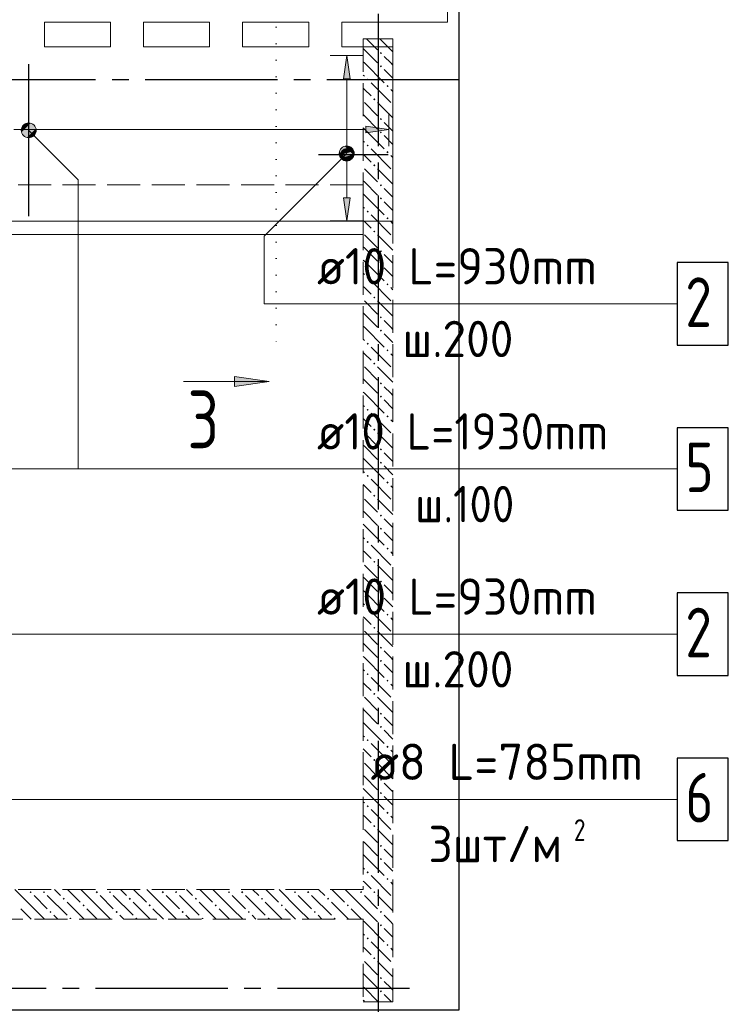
# Model space of a CAD drawing. Header units: millimetres. Extents: x 0 to 45010, y 0 to 29700.
# Tile 14 of 15: x 32900 to 37190, y 17854 to 23815. Entities that reach past the tile are written whole.
import ezdxf

# ---------------------------------------------------------------- set-up
doc = ezdxf.new("R2010")
doc.units = ezdxf.units.MM
for name, pattern in [('______2', [270, 200, -70]), ('______5', [1100, 800, -100, 100, -100]), ('______9', [100, 0, -100])]:
    doc.linetypes.add(name, pattern=pattern)
for name, color, linetype, lineweight in [('Standard', 7, 'Continuous', 25), ('ЖБ Балка Вышележаща', 7, 'Continuous', 35), ('ЖБ Балка Нижележащая', 7, 'Continuous', 35), ('ЖБ Перекрытие верхний уровень', 7, 'Continuous', 35), ('ЖБ Стена верхний уровень', 7, 'Continuous', 35), ('Оси', 40, '______5', 18), ('Позиционная метка номер позиции', 7, 'Continuous', 13), ('Узлы символ', 7, 'Continuous', 25)]:
    doc.layers.add(name, color=color, linetype=linetype, lineweight=lineweight)
doc.layers.add('Обрамление П-обр. равн.', color=7, linetype='Continuous', lineweight=25, true_color=0x5f1e0f)
doc.layers.add('Фиксатор', color=7, linetype='Continuous', lineweight=13, true_color=0x494949)
doc.styles.add('ISOCPEUR', font='txt')

msp = doc.modelspace()

# ---------------------------------------------------------------- hatches: boundary and pattern name
at = {"layer": 'ЖБ Стена верхний уровень', "linetype": 'Continuous', "lineweight": 18, "transparency": 33554687}
for points in [[(35080.5, 23613.1), (35087, 23619.6), (35093.5, 23613.1), (35087, 23606.6)], [(35080.5, 23533.1), (35087, 23539.6), (35093.5, 23533.1), (35087, 23526.6)], [(35000.4, 23453.1), (35006.9, 23459.6), (35013.5, 23453.1), (35006.9, 23446.6)], [(35120.4, 23413.1), (35127, 23419.6), (35133.5, 23413.1), (35127, 23406.6)], [(35040.4, 23333.1), (35047, 23339.6), (35053.5, 23333.1), (35047, 23326.6)], [(35080.5, 23213.1), (35087, 23219.6), (35093.5, 23213.1), (35087, 23206.6)], [(35080.5, 23133.1), (35087, 23139.6), (35093.5, 23133.1), (35087, 23126.6)], [(35000.4, 23053.1), (35006.9, 23059.6), (35013.5, 23053.1), (35006.9, 23046.6)], [(35120.4, 23013.1), (35127, 23019.6), (35133.5, 23013.1), (35127, 23006.6)], [(35040.4, 22933.1), (35047, 22939.6), (35053.5, 22933.1), (35047, 22926.6)], [(35080.5, 22813.1), (35087, 22819.6), (35093.5, 22813.1), (35087, 22806.6)], [(35080.5, 22733.1), (35087, 22739.6), (35093.5, 22733.1), (35087, 22726.6)], [(35000.4, 22653.1), (35006.9, 22659.6), (35013.5, 22653.1), (35006.9, 22646.6)], [(35120.4, 22613.1), (35127, 22619.6), (35133.5, 22613.1), (35127, 22606.6)], [(35040.4, 22533.1), (35047, 22539.6), (35053.5, 22533.1), (35047, 22526.6)], [(35080.5, 22413.1), (35087, 22419.6), (35093.5, 22413.1), (35087, 22406.6)], [(35080.5, 22333.1), (35087, 22339.6), (35093.5, 22333.1), (35087, 22326.6)], [(35000.4, 22253.1), (35006.9, 22259.6), (35013.5, 22253.1), (35006.9, 22246.6)], [(35120.4, 22213.1), (35127, 22219.6), (35133.5, 22213.1), (35127, 22206.6)], [(35040.4, 22133.1), (35047, 22139.6), (35053.5, 22133.1), (35047, 22126.6)], [(35080.5, 22013.1), (35087, 22019.6), (35093.5, 22013.1), (35087, 22006.6)], [(35080.5, 21933.1), (35087, 21939.6), (35093.5, 21933.1), (35087, 21926.6)], [(35000.4, 21853.1), (35006.9, 21859.6), (35013.5, 21853.1), (35006.9, 21846.6)], [(35120.4, 21813.1), (35127, 21819.6), (35133.5, 21813.1), (35127, 21806.6)], [(35040.4, 21733.1), (35047, 21739.6), (35053.5, 21733.1), (35047, 21726.6)], [(35080.5, 21613.1), (35087, 21619.6), (35093.5, 21613.1), (35087, 21606.6)], [(35080.5, 21533.1), (35087, 21539.6), (35093.5, 21533.1), (35087, 21526.6)], [(35000.4, 21453.1), (35006.9, 21459.6), (35013.5, 21453.1), (35006.9, 21446.6)], [(35120.4, 21413.1), (35127, 21419.6), (35133.5, 21413.1), (35127, 21406.6)], [(35040.4, 21333.1), (35047, 21339.6), (35053.5, 21333.1), (35047, 21326.6)], [(35080.5, 21213.1), (35087, 21219.6), (35093.5, 21213.1), (35087, 21206.6)], [(35080.5, 21133.1), (35087, 21139.6), (35093.5, 21133.1), (35087, 21126.6)], [(35000.4, 21053.1), (35006.9, 21059.6), (35013.5, 21053.1), (35006.9, 21046.6)], [(35120.4, 21013.1), (35127, 21019.6), (35133.5, 21013.1), (35127, 21006.6)], [(35040.4, 20933.1), (35047, 20939.6), (35053.5, 20933.1), (35047, 20926.6)], [(35080.5, 20813.1), (35087, 20819.6), (35093.5, 20813.1), (35087, 20806.6)], [(35080.5, 20733.1), (35087, 20739.6), (35093.5, 20733.1), (35087, 20726.6)], [(35000.4, 20653.1), (35006.9, 20659.6), (35013.5, 20653.1), (35006.9, 20646.6)], [(35120.4, 20613.1), (35127, 20619.6), (35133.5, 20613.1), (35127, 20606.6)], [(35040.4, 20533.1), (35047, 20539.6), (35053.5, 20533.1), (35047, 20526.6)], [(35080.5, 20413.1), (35087, 20419.6), (35093.5, 20413.1), (35087, 20406.6)], [(35080.5, 20333.1), (35087, 20339.6), (35093.5, 20333.1), (35087, 20326.6)], [(35000.4, 20253.1), (35006.9, 20259.6), (35013.5, 20253.1), (35006.9, 20246.6)], [(35120.4, 20213.1), (35127, 20219.6), (35133.5, 20213.1), (35127, 20206.6)], [(35040.4, 20133.1), (35047, 20139.6), (35053.5, 20133.1), (35047, 20126.6)], [(35080.5, 20013.1), (35087, 20019.6), (35093.5, 20013.1), (35087, 20006.6)], [(35080.5, 19933.1), (35087, 19939.6), (35093.5, 19933.1), (35087, 19926.6)], [(35000.4, 19853.1), (35006.9, 19859.6), (35013.5, 19853.1), (35006.9, 19846.6)], [(35120.4, 19813.1), (35127, 19819.6), (35133.5, 19813.1), (35127, 19806.6)], [(35040.4, 19733.1), (35047, 19739.6), (35053.5, 19733.1), (35047, 19726.6)], [(35080.5, 19613.1), (35087, 19619.6), (35093.5, 19613.1), (35087, 19606.6)], [(35080.5, 19533.1), (35087, 19539.6), (35093.5, 19533.1), (35087, 19526.6)], [(35000.4, 19453.1), (35006.9, 19459.6), (35013.5, 19453.1), (35006.9, 19446.6)], [(35120.4, 19413.1), (35127, 19419.6), (35133.5, 19413.1), (35127, 19406.6)], [(35040.4, 19333.1), (35047, 19339.6), (35053.5, 19333.1), (35047, 19326.6)], [(35080.5, 19213.1), (35087, 19219.6), (35093.5, 19213.1), (35087, 19206.6)], [(35080.5, 19133.1), (35087, 19139.6), (35093.5, 19133.1), (35087, 19126.6)], [(35000.4, 19053.1), (35006.9, 19059.6), (35013.5, 19053.1), (35006.9, 19046.6)], [(35120.4, 19013.1), (35127, 19019.6), (35133.5, 19013.1), (35127, 19006.6)], [(35040.4, 18933.1), (35047, 18939.6), (35053.5, 18933.1), (35047, 18926.6)], [(35080.5, 18813.1), (35087, 18819.6), (35093.5, 18813.1), (35087, 18806.6)], [(35080.5, 18733.1), (35087, 18739.6), (35093.5, 18733.1), (35087, 18726.6)], [(35000.4, 18653.1), (35006.9, 18659.6), (35013.5, 18653.1), (35006.9, 18646.6)], [(35120.4, 18613.1), (35127, 18619.6), (35133.5, 18613.1), (35127, 18606.6)], [(32960.4, 18533.1), (32967, 18539.6), (32973.5, 18533.1), (32967, 18526.6)], [(33040.4, 18533.1), (33047, 18539.6), (33053.5, 18533.1), (33047, 18526.6)], [(33360.4, 18533.1), (33367, 18539.6), (33373.5, 18533.1), (33367, 18526.6)], [(33440.4, 18533.1), (33447, 18539.6), (33453.5, 18533.1), (33447, 18526.6)], [(33760.4, 18533.1), (33767, 18539.6), (33773.5, 18533.1), (33767, 18526.6)], [(33840.4, 18533.1), (33847, 18539.6), (33853.5, 18533.1), (33847, 18526.6)], [(34160.4, 18533.1), (34167, 18539.6), (34173.5, 18533.1), (34167, 18526.6)], [(34240.4, 18533.1), (34247, 18539.6), (34253.5, 18533.1), (34247, 18526.6)], [(34560.5, 18533.1), (34567, 18539.6), (34573.5, 18533.1), (34567, 18526.6)], [(34640.4, 18533.1), (34647, 18539.6), (34653.5, 18533.1), (34647, 18526.6)], [(34960.5, 18533.1), (34967, 18539.6), (34973.5, 18533.1), (34967, 18526.6)], [(35040.4, 18533.1), (35047, 18539.6), (35053.5, 18533.1), (35047, 18526.6)], [(33160.4, 18493.1), (33167, 18499.6), (33173.5, 18493.1), (33167, 18486.6)], [(33560.4, 18493.1), (33567, 18499.6), (33573.5, 18493.1), (33567, 18486.6)], [(33960.4, 18493.1), (33967, 18499.6), (33973.5, 18493.1), (33967, 18486.6)], [(34360.4, 18493.1), (34367, 18499.6), (34373.5, 18493.1), (34367, 18486.6)], [(34760.5, 18493.1), (34767, 18499.6), (34773.5, 18493.1), (34767, 18486.6)], [(33080.5, 18413.1), (33087, 18419.6), (33093.5, 18413.1), (33087, 18406.6)], [(33280.5, 18453.1), (33287, 18459.6), (33293.5, 18453.1), (33287, 18446.6)], [(33480.5, 18413.1), (33487, 18419.6), (33493.5, 18413.1), (33487, 18406.6)], [(33680.5, 18453.1), (33687, 18459.6), (33693.5, 18453.1), (33687, 18446.6)], [(33880.5, 18413.1), (33887, 18419.6), (33893.5, 18413.1), (33887, 18406.6)], [(34080.5, 18453.1), (34087, 18459.6), (34093.5, 18453.1), (34087, 18446.6)], [(34280.5, 18413.1), (34287, 18419.6), (34293.5, 18413.1), (34287, 18406.6)], [(34480.5, 18453.1), (34487, 18459.6), (34493.5, 18453.1), (34487, 18446.6)], [(34680.5, 18413.1), (34687, 18419.6), (34693.5, 18413.1), (34687, 18406.6)], [(34880.5, 18453.1), (34887, 18459.6), (34893.5, 18453.1), (34887, 18446.6)], [(35080.5, 18413.1), (35087, 18419.6), (35093.5, 18413.1), (35087, 18406.6)], [(33200.5, 18373.1), (33206.9, 18379.6), (33213.5, 18373.1), (33210.3, 18370), (33203.6, 18370)], [(33600.5, 18373.1), (33606.9, 18379.6), (33613.5, 18373.1), (33610.3, 18370), (33603.6, 18370)], [(34000.5, 18373.1), (34006.9, 18379.6), (34013.5, 18373.1), (34010.3, 18370), (34003.6, 18370)], [(34400.5, 18373.1), (34406.9, 18379.6), (34413.5, 18373.1), (34410.3, 18370), (34403.6, 18370)], [(34800.5, 18373.1), (34806.9, 18379.6), (34813.5, 18373.1), (34810.3, 18370), (34803.6, 18370)], [(35080.5, 18333.1), (35087, 18339.6), (35093.5, 18333.1), (35087, 18326.6)], [(35000.4, 18253.1), (35006.9, 18259.6), (35013.5, 18253.1), (35006.9, 18246.6)], [(35120.4, 18213.1), (35127, 18219.6), (35133.5, 18213.1), (35127, 18206.6)], [(35040.4, 18133.1), (35047, 18139.6), (35053.5, 18133.1), (35047, 18126.6)], [(35080.5, 18013.1), (35087, 18019.6), (35093.5, 18013.1), (35087, 18006.6)], [(35080.5, 17933.1), (35087, 17939.6), (35093.5, 17933.1), (35087, 17926.6)]]:
    msp.add_hatch(color=7, dxfattribs=at).paths.add_polyline_path(points, flags=16)
at = {"layer": 'Обрамление П-обр. равн.', "linetype": 'Continuous', "lineweight": 13, "transparency": 33554687}
for points in [[(34900, 23457.5), (34880, 23597.5), (34860, 23457.5)], [(34995, 23130), (35135, 23150), (34995, 23170)], [(34842.5, 22997.5), (34917.5, 22997.5), (34912.2, 23016.2)], [(34842.5, 22997.5), (34912.2, 23016.2), (34847.8, 23016.2)], [(34847.8, 23016.2), (34912.2, 23016.2), (34898.7, 23029.7)], [(34847.8, 23016.2), (34898.7, 23029.7), (34861.2, 23029.7)], [(34861.2, 23029.7), (34898.7, 23029.7), (34880, 23035)], [(34847.8, 22978.7), (34917.5, 22997.5), (34842.5, 22997.5)], [(34847.8, 22978.7), (34912.2, 22978.7), (34917.5, 22997.5)], [(34861.2, 22965.2), (34912.2, 22978.7), (34847.8, 22978.7)], [(34861.2, 22965.2), (34898.7, 22965.2), (34912.2, 22978.7)], [(34898.7, 22965.2), (34861.2, 22965.2), (34880, 22960)]]:
    msp.add_hatch(color=7, dxfattribs=at).paths.add_polyline_path(points)
msp.add_hatch(color=7, dxfattribs=at).paths.add_polyline_path([(34900, 22737.5), (34880, 22597.5), (34860, 22737.5)], flags=16)
at = {"layer": 'Позиционная метка номер позиции', "linetype": 'Continuous', "lineweight": 13, "transparency": 33554687}
for points in [[(32911.7, 23156.5), (32943.5, 23188.3), (32923.2, 23176.8)], [(32943.5, 23188.3), (32911.7, 23156.5), (32911.7, 23133.6)], [(32943.5, 23188.3), (32911.7, 23133.6), (32966.5, 23188.3)], [(32966.5, 23188.3), (32911.7, 23133.6), (32923.2, 23113.2)], [(32966.5, 23188.3), (32923.2, 23113.2), (32986.8, 23176.8)], [(32986.8, 23176.8), (32923.2, 23113.2), (32943.5, 23101.7)], [(32986.8, 23176.8), (32943.5, 23101.7), (32998.3, 23156.5)], [(32998.3, 23156.5), (32943.5, 23101.7), (32966.5, 23101.7)], [(32998.3, 23156.5), (32966.5, 23101.7), (32998.3, 23133.6)], [(32998.3, 23133.6), (32966.5, 23101.7), (32986.8, 23113.2)], [(34911.8, 22973.2), (34848.2, 23036.8), (34836.7, 23016.4)], [(34911.8, 22973.2), (34836.7, 23016.4), (34891.4, 22961.7)], [(34891.4, 22961.7), (34836.7, 23016.4), (34836.7, 22993.5)], [(34923.3, 22993.5), (34868.5, 23048.3), (34848.2, 23036.8)], [(34923.3, 22993.5), (34848.2, 23036.8), (34911.8, 22973.2)], [(34923.3, 23016.4), (34891.4, 23048.3), (34868.5, 23048.3)], [(34923.3, 23016.4), (34868.5, 23048.3), (34923.3, 22993.5)], [(34891.4, 23048.3), (34923.3, 23016.4), (34911.8, 23036.8)], [(34891.4, 22961.7), (34836.7, 22993.5), (34868.5, 22961.7)], [(34868.5, 22961.7), (34836.7, 22993.5), (34848.2, 22973.2)]]:
    msp.add_hatch(color=7, dxfattribs=at).paths.add_polyline_path(points)
at = {"layer": 'Узлы символ', "linetype": 'Continuous', "lineweight": 13, "transparency": 33554687}
msp.add_hatch(color=7, dxfattribs=at).paths.add_polyline_path([(34200.8, 21655), (34410.7, 21625), (34200.8, 21595)], flags=16)

# ---------------------------------------------------------------- linework, layer by layer
at = {"layer": 'Standard', "color": 254, "linetype": 'Continuous', "lineweight": 25, "true_color": 0xc4c4ff, "transparency": 33554687}
msp.add_lwpolyline([(5700, 17820), (35560, 17820), (35560, 25470), (5700, 25470), (5700, 17820)], dxfattribs=at)
at = {"layer": 'ЖБ Балка Вышележаща', "color": 7, "linetype": 'Continuous', "lineweight": 18, "transparency": 33554687}
for p, q in [((34980, 22515), (34980, 22595)), ((32450, 22515), (34980, 22515))]:
    msp.add_line(p, q, dxfattribs=at)
at = {"layer": 'ЖБ Балка Нижележащая', "color": 251, "linetype": '______2', "lineweight": 18, "true_color": 0x656565, "transparency": 33554687}
for p, q in [((34980, 22815), (32450, 22815)), ((34980, 22595), (34980, 22815))]:
    msp.add_line(p, q, dxfattribs=at)
at = {"layer": 'ЖБ Перекрытие верхний уровень', "color": 7, "linetype": 'Continuous', "lineweight": 18, "transparency": 33554687}
for p, q in [((35490, 23800), (35490, 25400)), ((33050, 23650), (33050, 23800)), ((33050, 23800), (33450, 23800)), ((33450, 23800), (33450, 23650)), ((33650, 23650), (33650, 23800)), ((33650, 23800), (34050, 23800)), ((34050, 23800), (34050, 23650)), ((34250, 23650), (34250, 23800)), ((34250, 23800), (34650, 23800)), ((34650, 23800), (34650, 23650)), ((34850, 23650), (34850, 23800)), ((34850, 23800), (35490, 23800)), ((33450, 23650), (33050, 23650)), ((34050, 23650), (33650, 23650)), ((34650, 23650), (34250, 23650)), ((35160, 23650), (34850, 23650)), ((35160, 22595), (35160, 23650)), ((32450, 22595), (35160, 22595))]:
    msp.add_line(p, q, dxfattribs=at)
at = {"layer": 'ЖБ Стена верхний уровень', "color": 251, "linetype": '______2', "lineweight": 13, "true_color": 0x656565, "transparency": 33554687}
for p, q in [((34980, 23700), (34980, 18550)), ((35160, 23700), (34980, 23700)), ((35160, 17870), (35160, 23700)), ((34980, 18550), (32450, 18550)), ((32450, 18370), (34980, 18370)), ((34980, 18370), (34980, 17870)), ((34980, 17870), (35160, 17870))]:
    msp.add_line(p, q, dxfattribs=at)
at = {"layer": 'ЖБ Стена верхний уровень', "color": 9, "linetype": 'Continuous', "lineweight": 18, "true_color": 0xc7c7c7, "transparency": 33554687}
for p, q in [((35000.1, 23700), (35067, 23633.1)), ((35080.1, 23700), (35160, 23620.1)), ((34987, 23633.1), (34980, 23640.1)), ((34987, 23633.1), (35067, 23553.1)), ((34980, 23560.1), (34987, 23553.1)), ((34987, 23553.1), (35106.9, 23433.1)), ((35147, 23553.1), (35106.9, 23593.1)), ((35160, 23540.1), (35147, 23553.1)), ((35106.9, 23513.1), (35160, 23460.1)), ((34980, 23480.1), (34987, 23473.1)), ((35027, 23433.1), (35147, 23313.1)), ((34987, 23393.1), (34980, 23400.1)), ((35027, 23353.1), (34987, 23393.1)), ((35147, 23393.1), (35160, 23380.1)), ((34987, 23313.1), (35067, 23233.1)), ((35067, 23313.1), (35160, 23220.1)), ((34987, 23233.1), (34980, 23240.1)), ((34987, 23233.1), (35067, 23153.1)), ((35147, 23153.1), (35106.9, 23193.1)), ((34980, 23160.1), (34987, 23153.1)), ((34987, 23153.1), (35106.9, 23033.1)), ((35160, 23140.1), (35147, 23153.1)), ((34980, 23080.1), (34987, 23073.1)), ((35106.9, 23113.1), (35160, 23060.1)), ((35027, 23033.1), (35147, 22913.1)), ((34987, 22993.1), (34980, 23000.1)), ((35027, 22953.1), (34987, 22993.1)), ((35147, 22993.1), (35160, 22980.1)), ((34987, 22913.1), (35067, 22833.1)), ((35067, 22913.1), (35160, 22820.1)), ((34987, 22833.1), (34980, 22840.1)), ((34987, 22833.1), (35067, 22753.1)), ((35147, 22753.1), (35106.9, 22793.1)), ((34980, 22760.1), (34987, 22753.1)), ((34987, 22753.1), (35106.9, 22633.1)), ((35106.9, 22713.1), (35160, 22660.1)), ((35160, 22740.1), (35147, 22753.1)), ((34980, 22680.1), (34987, 22673.1)), ((34987, 22593.1), (34980, 22600.1)), ((35027, 22553.1), (34987, 22593.1)), ((35027, 22633.1), (35147, 22513.1)), ((35147, 22593.1), (35160, 22580.1)), ((34987, 22513.1), (35067, 22433.1)), ((35067, 22513.1), (35160, 22420.1)), ((34987, 22433.1), (34980, 22440.1)), ((34987, 22433.1), (35067, 22353.1)), ((34980, 22360.1), (34987, 22353.1)), ((34987, 22353.1), (35106.9, 22233.1)), ((35147, 22353.1), (35106.9, 22393.1)), ((35160, 22340.1), (35147, 22353.1)), ((35106.9, 22313.1), (35160, 22260.1)), ((34980, 22280.1), (34987, 22273.1)), ((34987, 22193.1), (34980, 22200.1)), ((35027, 22153.1), (34987, 22193.1)), ((35027, 22233.1), (35147, 22113.1)), ((35147, 22193.1), (35160, 22180.1)), ((34987, 22113.1), (35067, 22033.1)), ((35067, 22113.1), (35160, 22020.1)), ((34987, 22033.1), (34980, 22040.1)), ((34987, 22033.1), (35067, 21953.1)), ((34980, 21960.1), (34987, 21953.1)), ((34987, 21953.1), (35106.9, 21833.1)), ((35147, 21953.1), (35106.9, 21993.1)), ((35160, 21940.1), (35147, 21953.1)), ((34980, 21880.1), (34987, 21873.1)), ((35106.9, 21913.1), (35160, 21860.1)), ((35027, 21833.1), (35147, 21713.1)), ((34987, 21793.1), (34980, 21800.1)), ((35027, 21753.1), (34987, 21793.1)), ((35147, 21793.1), (35160, 21780.1)), ((34987, 21713.1), (35067, 21633.1)), ((35067, 21713.1), (35160, 21620.1)), ((34987, 21633.1), (34980, 21640.1)), ((34987, 21633.1), (35067, 21553.1)), ((35147, 21553.1), (35106.9, 21593.1)), ((34980, 21560.1), (34987, 21553.1)), ((34987, 21553.1), (35106.9, 21433.1)), ((35160, 21540.1), (35147, 21553.1)), ((34980, 21480.1), (34987, 21473.1)), ((35106.9, 21513.1), (35160, 21460.1)), ((34987, 21393.1), (34980, 21400.1)), ((35027, 21433.1), (35147, 21313.1)), ((35027, 21353.1), (34987, 21393.1)), ((35147, 21393.1), (35160, 21380.1)), ((34987, 21313.1), (35067, 21233.1)), ((35067, 21313.1), (35160, 21220.1)), ((34987, 21233.1), (34980, 21240.1)), ((34987, 21233.1), (35067, 21153.1)), ((35147, 21153.1), (35106.9, 21193.1)), ((34980, 21160.1), (34987, 21153.1)), ((34987, 21153.1), (35106.9, 21033.1)), ((35106.9, 21113.1), (35160, 21060.1)), ((35160, 21140.1), (35147, 21153.1)), ((34980, 21080.1), (34987, 21073.1)), ((34987, 20993.1), (34980, 21000.1)), ((35027, 20953.1), (34987, 20993.1)), ((35027, 21033.1), (35147, 20913.1)), ((35147, 20993.1), (35160, 20980.1)), ((34987, 20913.1), (35067, 20833.1)), ((35067, 20913.1), (35160, 20820.1)), ((34987, 20833.1), (34980, 20840.1)), ((34987, 20833.1), (35067, 20753.1)), ((34980, 20760.1), (34987, 20753.1)), ((34987, 20753.1), (35106.9, 20633.1)), ((35147, 20753.1), (35106.9, 20793.1)), ((35160, 20740.1), (35147, 20753.1)), ((35106.9, 20713.1), (35160, 20660.1)), ((34980, 20680.1), (34987, 20673.1)), ((35027, 20633.1), (35147, 20513.1)), ((34987, 20593.1), (34980, 20600.1)), ((35027, 20553.1), (34987, 20593.1)), ((35147, 20593.1), (35160, 20580.1)), ((34987, 20513.1), (35067, 20433.1)), ((35067, 20513.1), (35160, 20420.1)), ((34987, 20433.1), (34980, 20440.1)), ((34987, 20433.1), (35067, 20353.1)), ((35147, 20353.1), (35106.9, 20393.1)), ((34980, 20360.1), (34987, 20353.1)), ((34987, 20353.1), (35106.9, 20233.1)), ((35160, 20340.1), (35147, 20353.1)), ((34980, 20280.1), (34987, 20273.1)), ((35106.9, 20313.1), (35160, 20260.1)), ((35027, 20233.1), (35147, 20113.1)), ((34987, 20193.1), (34980, 20200.1)), ((35027, 20153.1), (34987, 20193.1)), ((35147, 20193.1), (35160, 20180.1)), ((34987, 20113.1), (35067, 20033.1)), ((35067, 20113.1), (35160, 20020.1)), ((34987, 20033.1), (34980, 20040.1)), ((34987, 20033.1), (35067, 19953.1)), ((35147, 19953.1), (35106.9, 19993.1)), ((34980, 19960.1), (34987, 19953.1)), ((34987, 19953.1), (35106.9, 19833.1)), ((35106.9, 19913.1), (35160, 19860.1)), ((35160, 19940.1), (35147, 19953.1)), ((34980, 19880.1), (34987, 19873.1)), ((34987, 19793.1), (34980, 19800.1)), ((35027, 19753.1), (34987, 19793.1)), ((35027, 19833.1), (35147, 19713.1)), ((35147, 19793.1), (35160, 19780.1)), ((34987, 19713.1), (35067, 19633.1)), ((35067, 19713.1), (35160, 19620.1)), ((34987, 19633.1), (34980, 19640.1)), ((34987, 19633.1), (35067, 19553.1)), ((34980, 19560.1), (34987, 19553.1)), ((34987, 19553.1), (35106.9, 19433.1)), ((35147, 19553.1), (35106.9, 19593.1)), ((35160, 19540.1), (35147, 19553.1)), ((35106.9, 19513.1), (35160, 19460.1)), ((34980, 19480.1), (34987, 19473.1)), ((35027, 19433.1), (35147, 19313.1)), ((34987, 19393.1), (34980, 19400.1)), ((35027, 19353.1), (34987, 19393.1)), ((35147, 19393.1), (35160, 19380.1)), ((34987, 19313.1), (35067, 19233.1)), ((35067, 19313.1), (35160, 19220.1)), ((34987, 19233.1), (34980, 19240.1)), ((34987, 19233.1), (35067, 19153.1)), ((34980, 19160.1), (34987, 19153.1)), ((34987, 19153.1), (35106.9, 19033.1)), ((35147, 19153.1), (35106.9, 19193.1)), ((35160, 19140.1), (35147, 19153.1)), ((34980, 19080.1), (34987, 19073.1)), ((35106.9, 19113.1), (35160, 19060.1)), ((35027, 19033.1), (35147, 18913.1)), ((34987, 18993.1), (34980, 19000.1)), ((35027, 18953.1), (34987, 18993.1)), ((35147, 18993.1), (35160, 18980.1)), ((34987, 18913.1), (35067, 18833.1)), ((35067, 18913.1), (35160, 18820.1)), ((34987, 18833.1), (34980, 18840.1)), ((34987, 18833.1), (35067, 18753.1)), ((35147, 18753.1), (35106.9, 18793.1)), ((34980, 18760.1), (34987, 18753.1)), ((34987, 18753.1), (35106.9, 18633.1)), ((35160, 18740.1), (35147, 18753.1)), ((34980, 18680.1), (34987, 18673.1)), ((35106.9, 18713.1), (35160, 18660.1)), ((34987, 18593.1), (34980, 18600.1)), ((35027, 18633.1), (35147, 18513.1)), ((32987, 18433.1), (32870.1, 18550)), ((33110.1, 18550), (33147, 18513.1)), ((33190.1, 18550), (33267, 18473.1)), ((33387, 18433.1), (33270.1, 18550)), ((33510.1, 18550), (33547, 18513.1)), ((33590.1, 18550), (33667, 18473.1)), ((33787, 18433.1), (33670.1, 18550)), ((33910.1, 18550), (33947, 18513.1)), ((33990.1, 18550), (34067, 18473.1)), ((34187, 18433.1), (34070.1, 18550)), ((34310.1, 18550), (34347, 18513.1)), ((34390.1, 18550), (34467, 18473.1)), ((34587, 18433.1), (34470.1, 18550)), ((34710.1, 18550), (34747, 18513.1)), ((34790.1, 18550), (34867, 18473.1)), ((34980, 18440.1), (34870.1, 18550)), ((35027, 18553.1), (34987, 18593.1)), ((35147, 18593.1), (35160, 18580.1)), ((32987, 18513.1), (33067, 18433.1)), ((33067, 18513.1), (33187, 18393.1)), ((33387, 18513.1), (33467, 18433.1)), ((33467, 18513.1), (33587, 18393.1)), ((33787, 18513.1), (33867, 18433.1)), ((33867, 18513.1), (33987, 18393.1)), ((34187, 18513.1), (34267, 18433.1)), ((34267, 18513.1), (34387, 18393.1)), ((34587, 18513.1), (34667, 18433.1)), ((34667, 18513.1), (34787, 18393.1)), ((34987, 18513.1), (35067, 18433.1)), ((35067, 18513.1), (35160, 18420.1)), ((32906.9, 18433.1), (32970.1, 18370)), ((32987, 18433.1), (33050.1, 18370)), ((33290.1, 18370), (33187, 18473.1)), ((33306.9, 18433.1), (33370.1, 18370)), ((33387, 18433.1), (33450.1, 18370)), ((33690.1, 18370), (33587, 18473.1)), ((33706.9, 18433.1), (33770.1, 18370)), ((33787, 18433.1), (33850.1, 18370)), ((34090.1, 18370), (33987, 18473.1)), ((34106.9, 18433.1), (34170.1, 18370)), ((34187, 18433.1), (34250.1, 18370)), ((34490.1, 18370), (34387, 18473.1)), ((34506.9, 18433.1), (34570.1, 18370)), ((34587, 18433.1), (34650.1, 18370)), ((34890.1, 18370), (34787, 18473.1)), ((34906.9, 18433.1), (34970.1, 18370)), ((34987, 18433.1), (34980, 18440.1)), ((34987, 18433.1), (35067, 18353.1)), ((33130.1, 18370), (33106.9, 18393.1)), ((33530.1, 18370), (33506.9, 18393.1)), ((33930.1, 18370), (33906.9, 18393.1)), ((34330.1, 18370), (34306.9, 18393.1)), ((34730.1, 18370), (34706.9, 18393.1)), ((34980, 18360.1), (34987, 18353.1)), ((35147, 18353.1), (35106.9, 18393.1)), ((34987, 18353.1), (35106.9, 18233.1)), ((35106.9, 18313.1), (35160, 18260.1)), ((35160, 18340.1), (35147, 18353.1)), ((34980, 18280.1), (34987, 18273.1)), ((34987, 18193.1), (34980, 18200.1)), ((35027, 18153.1), (34987, 18193.1)), ((35027, 18233.1), (35147, 18113.1)), ((35147, 18193.1), (35160, 18180.1)), ((34987, 18113.1), (35067, 18033.1)), ((35067, 18113.1), (35160, 18020.1)), ((34987, 18033.1), (34980, 18040.1)), ((34987, 18033.1), (35067, 17953.1)), ((34980, 17960.1), (34987, 17953.1)), ((34987, 17953.1), (35070.1, 17870)), ((35147, 17953.1), (35106.9, 17993.1)), ((35160, 17940.1), (35147, 17953.1)), ((35106.9, 17913.1), (35150.1, 17870)), ((34980, 17880.1), (34987, 17873.1))]:
    msp.add_line(p, q, dxfattribs=at)
at = {"layer": 'Обрамление П-обр. равн.', "color": 251, "linetype": 'Continuous', "lineweight": 13, "true_color": 0x494949, "transparency": 33554687}
for p, q in [((34880, 23597.5), (34780, 23597.5)), ((34880, 23597.5), (34860, 23457.5)), ((34900, 23457.5), (34880, 23597.5)), ((34880, 23597.5), (34980, 23597.5)), ((34880, 23597.5), (34880, 23597.5)), ((34860, 23457.5), (34900, 23457.5)), ((34880, 23027.5), (34880, 23457.5)), ((35135, 23150), (35135, 23250)), ((32865, 23150), (34995, 23150)), ((35135, 23150), (34995, 23170)), ((34995, 23170), (34995, 23130)), ((34995, 23130), (35135, 23150)), ((35135, 23150), (35135, 23050)), ((35135, 23150), (35135, 23150)), ((34842.5, 22997.5), (34842.5, 22997.5)), ((34880, 22737.5), (34880, 22967.5)), ((34917.5, 22997.5), (34917.5, 22997.5)), ((34880, 22597.5), (34860, 22737.5)), ((34860, 22737.5), (34900, 22737.5)), ((34900, 22737.5), (34880, 22597.5)), ((34880, 22597.5), (34780, 22597.5)), ((34880, 22597.5), (34980, 22597.5)), ((34880, 22597.5), (34880, 22597.5))]:
    msp.add_line(p, q, dxfattribs=at)
at = {"layer": 'Обрамление П-обр. равн.', "color": 7, "linetype": 'Continuous', "lineweight": 25, "transparency": 33554687}
for p, q in [((32955, 22625), (32955, 23545)), ((35130, 22997.5), (34710, 22997.5))]:
    msp.add_line(p, q, dxfattribs=at)
at = {"layer": 'Обрамление П-обр. равн.', "color": 7, "linetype": 'Continuous', "lineweight": 13, "transparency": 33554687}
for p, q in [((34680, 22095), (36612, 22095)), ((34680, 21095), (36722, 21095)), ((34680, 20095), (36612, 20095))]:
    msp.add_line(p, q, dxfattribs=at)
at = {"layer": 'Обрамление П-обр. равн.', "color": 7, "linetype": 'Continuous', "lineweight": 25, "transparency": 33554687}
for points in [[(36880, 21845), (37190, 21845), (37190, 22345), (36880, 22345), (36880, 21845)], [(36880, 20845), (37190, 20845), (37190, 21345), (36880, 21345), (36880, 20845)], [(36880, 19845), (37190, 19845), (37190, 20345), (36880, 20345), (36880, 19845)]]:
    msp.add_lwpolyline(points, dxfattribs=at)
at = {"layer": 'Обрамление П-обр. равн.', "color": 251, "linetype": 'Continuous', "lineweight": 13, "true_color": 0x494949, "transparency": 33554687}
msp.add_circle((34880, 22997.5), 37.5, dxfattribs=at)
at = {"layer": 'Оси', "color": 8, "linetype": '______5', "lineweight": -3, "transparency": 33554687}
for p, q in [((35070, 24950), (35070, 15450)), ((35560, 23450), (4100, 23450)), ((35560, 23450), (4100, 23450)), ((35260, 17950), (4100, 17950))]:
    msp.add_line(p, q, dxfattribs=at)
at = {"layer": 'Позиционная метка номер позиции', "color": 7, "linetype": 'Continuous', "lineweight": 13, "transparency": 33554687}
for p, q in [((32923.2, 23176.8), (32923.2, 23176.8)), ((32986.8, 23176.8), (32986.8, 23176.8)), ((32923.2, 23113.2), (32923.2, 23113.2)), ((32986.8, 23113.2), (32986.8, 23113.2)), ((34848.2, 23036.8), (34848.2, 23036.8)), ((34911.8, 23036.8), (34911.8, 23036.8)), ((34848.2, 22973.2), (34848.2, 22973.2)), ((34911.8, 22973.2), (34911.8, 22973.2))]:
    msp.add_line(p, q, dxfattribs=at)
for points in [[(32835, 23150), (32535, 22850), (32535, 21095), (36880, 21095)], [(32955, 23145), (33255, 22845), (33255, 21095), (36880, 21095)], [(34880, 23005), (34380, 22505), (34380, 22095), (36880, 22095)], [(32170, 20527.5), (32602.5, 20095), (36880, 20095)], [(31441.4, 19351), (31441.4, 19095), (36880, 19095)]]:
    msp.add_lwpolyline(points, dxfattribs=at)
for centre in [(32955, 23145), (34880, 23005)]:
    msp.add_circle(centre, 45, dxfattribs=at)
at = {"layer": 'Узлы символ', "color": 7, "linetype": '______9', "lineweight": 13, "transparency": 33554687}
msp.add_line((34452.3, 25071), (34452.3, 21846.7), dxfattribs=at)
at = {"layer": 'Узлы символ', "color": 7, "linetype": 'Continuous', "lineweight": 13, "transparency": 33554687}
for p, q in [((34200.8, 21595), (34200.8, 21655)), ((34200.8, 21655), (34410.7, 21625)), ((34410.7, 21625), (33891.6, 21625)), ((34200.8, 21625), (34185.7, 21625)), ((34410.7, 21625), (34200.8, 21595)), ((34410.7, 21625), (34410.7, 21625)), ((34410.7, 21625), (34410.7, 21625)), ((34410.7, 21625), (34410.7, 21625))]:
    msp.add_line(p, q, dxfattribs=at)
at = {"layer": 'Фиксатор', "color": 7, "linetype": 'Continuous', "lineweight": 25, "transparency": 33554687}
msp.add_lwpolyline([(36880, 18845), (37190, 18845), (37190, 19345), (36880, 19345), (36880, 18845)], dxfattribs=at)

# ---------------------------------------------------------------- texts
at = {"layer": 'Обрамление П-обр. равн.', "color": 7, "linetype": 'Continuous', "lineweight": 13, "transparency": 33554687, "attachment_point": 7, "style": 'ISOCPEUR'}
for s, insert, char_height, width in [('\\W0.96;ø10 L=930mm ', (34700, 22212.3), 220, 1996.291), ('\\W0.78;2', (36930, 21955), 300, 326.407), ('\\W0.95;ш.200 ', (35217, 21772.3), 220, 962.122), ('\\W0.94;ø10 L=1930mm ', (34700, 21212.3), 220, 2104.383), ('\\W0.78;5', (36930, 20955), 300, 326.407), ('\\W0.90;ш.100 ', (35294, 20772.3), 220, 912.893), ('\\W0.96;ø10 L=930mm ', (34700, 20212.3), 220, 1996.291), ('\\W0.78;2', (36930, 19955), 300, 326.407), ('\\W0.95;ш.200 ', (35217, 19772.3), 220, 962.122)]:
    msp.add_mtext(s, dxfattribs=dict(at, insert=insert, char_height=char_height, width=width))
at = {"layer": 'Узлы символ', "color": 7, "linetype": 'Continuous', "lineweight": 35, "transparency": 33554687, "insert": (33915.4, 21219.7), "char_height": 350, "width": 380.8, "attachment_point": 7, "style": 'ISOCPEUR'}
msp.add_mtext('\\W0.78;3', dxfattribs=at)
at = {"layer": 'Фиксатор', "color": 7, "linetype": 'Continuous', "lineweight": 13, "transparency": 33554687, "attachment_point": 7, "style": 'ISOCPEUR'}
for s, insert, char_height, width in [('\\W0.98;ø8 L=785mm ', (35024, 19212.3), 220, 1888.528), ('\\W0.78;6', (36930, 18955), 300, 326.407)]:
    msp.add_mtext(s, dxfattribs=dict(at, insert=insert, char_height=char_height, width=width))
at = {"layer": 'Фиксатор', "color": 7, "linetype": 'Continuous', "lineweight": 25, "transparency": 33554687, "attachment_point": 7, "style": 'ISOCPEUR'}
for s, insert, char_height, width in [('\\W0.78;2', (36255.2, 18842.9), 132, 143.612), ('\\W0.95;3шт/м', (35375.2, 18714.5), 220, 984.317)]:
    msp.add_mtext(s, dxfattribs=dict(at, insert=insert, char_height=char_height, width=width))

doc.saveas('drawing.dxf')
